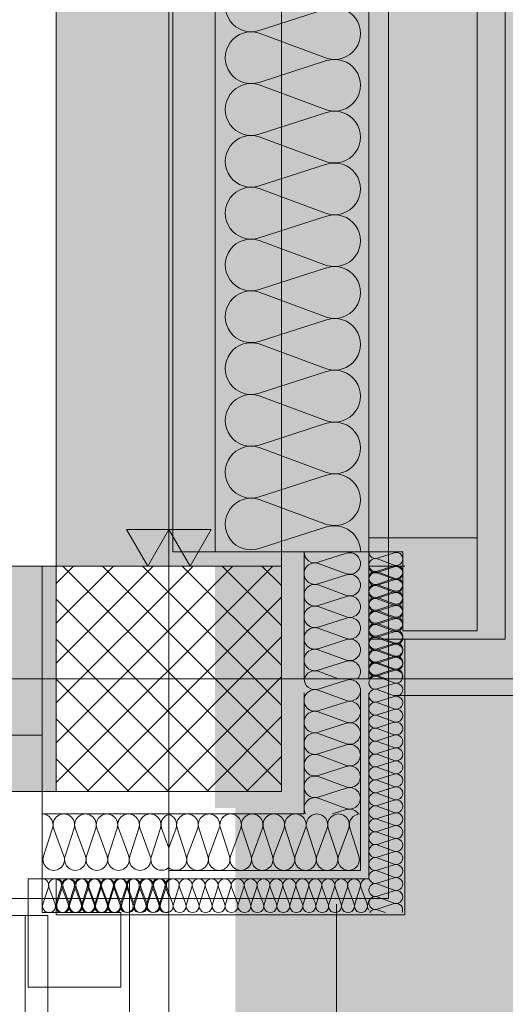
# Model space of a CAD drawing. Extents: x -620 to 300, y 62 to 1112.
# Tile 34 of 53: x 34 to 51, y 373 to 408. Entities that reach past the tile are written whole.
import ezdxf
from ezdxf.lldxf.tags import DXFTag

# ---------------------------------------------------------------- set-up
doc = ezdxf.new("R2010")
doc.units = 0
doc.layers.get('0').update_dxf_attribs({"lineweight": 13})
for name, color, linetype, lineweight, true_color in [('30 -33 Aussenwände- 3 Aussenstützen', 7, 'Continuous', 50, 0x0000dd), ('30 -33 Aussenwände- 7 Fassade_ Elemente', 7, 'Continuous', 9, 0x00aacc), ('30 -35 Decken- 1 Konstruktion-Träger- Stahlbeton', 7, 'grob-A06GA1UR8I', 13, 0x33aa00), ('30 -36 Dächer- 3 Dachbeläge', 7, 'Continuous', 15, 0x9999ff), ('30 -36 Dächer- 4 Dachbekleidungen', 7, 'Continuous', 9, 0xccccff), ('70 -72 Beschriftung- 1 Beschriftung allgemein', 7, 'Continuous', 9, 0xff6633), ('70 -72 Beschriftung- 2 Beschriftung Bauteile', 7, 'Continuous', 9, 0x9999ff), ('iwb_Layout BA_Markierung', 7, 'Continuous', 9, 0xbadcdc), ('iwb_Schraffur_F90_feuerbestaendig', 1, 'Continuous', 13, 0xff0000), ('iwb_Schraffur_Unterzug', 7, 'Continuous', 5, 0xffffcc)]:
    doc.layers.add(name, color=color, linetype=linetype, lineweight=lineweight, true_color=true_color)
doc.layers.add('60- 61 allgemeine Ausstattung- 4 Terrassen', color=7, linetype='Continuous', lineweight=9)
doc.layers.add('70 -71 Achsen- 1 Gebäudeachsen', color=7, linetype='STRICHPUNKT2-A06GA1UQ8I', lineweight=18)
tags = doc.linetypes.add('grob-A06GA1UR8I', pattern=[14, 3, -8, 3]).pattern_tags.tags
tags[8:9] = [DXFTag(74, 4), DXFTag(75, 0), DXFTag(340, '0'), DXFTag(46, 0.0), DXFTag(50, 0.0), DXFTag(44, 0.0), DXFTag(45, 0.0)]
tags[6:7] = [DXFTag(74, 4), DXFTag(75, 0), DXFTag(340, '0'), DXFTag(46, 0.0), DXFTag(50, 0.0), DXFTag(44, 0.0), DXFTag(45, 0.0)]
tags[4:5] = [DXFTag(74, 4), DXFTag(75, 0), DXFTag(340, '0'), DXFTag(46, 0.0), DXFTag(50, 0.0), DXFTag(44, 0.0), DXFTag(45, 0.0)]
tags = doc.linetypes.add('STRICHPUNKT2-A06GA1UQ8I', pattern=[12.7, 6.35, -3.175, 0, -3.175]).pattern_tags.tags
tags[10:11] = [DXFTag(74, 4), DXFTag(75, 0), DXFTag(340, '0'), DXFTag(46, 0.0), DXFTag(50, 0.0), DXFTag(44, 0.0), DXFTag(45, 0.0)]
tags[8:9] = [DXFTag(74, 4), DXFTag(75, 0), DXFTag(340, '0'), DXFTag(46, 0.0), DXFTag(50, 0.0), DXFTag(44, 0.0), DXFTag(45, 0.0)]
tags[6:7] = [DXFTag(74, 4), DXFTag(75, 0), DXFTag(340, '0'), DXFTag(46, 0.0), DXFTag(50, 0.0), DXFTag(44, 0.0), DXFTag(45, 0.0)]
tags[4:5] = [DXFTag(74, 4), DXFTag(75, 0), DXFTag(340, '0'), DXFTag(46, 0.0), DXFTag(50, 0.0), DXFTag(44, 0.0), DXFTag(45, 0.0)]

# ---------------------------------------------------------------- blocks, each defined once
blk = doc.blocks.new('Polygon-A06GA1UK8I')
at = {"color": 0, "linetype": 'ByBlock', "lineweight": -2, "ltscale": 0.13}
blk.add_solid([(41.831, 86.61), (41.664, 1083.814), (76.501, 86.518), (76.501, 1083.814)], dxfattribs=at)
blk = doc.blocks.new('Referenz-A06GA1UT8I')
at = {"layer": '30 -33 Aussenwände- 3 Aussenstützen', "color": 0, "lineweight": -2}
for p, q in [((35.421, 387.837), (36.038, 388.453)), ((35.421, 386.423), (37.452, 388.453)), ((35.421, 385.009), (38.866, 388.453)), ((35.421, 383.595), (40.28, 388.453)), ((35.421, 382.18), (41.695, 388.453)), ((35.421, 380.766), (43.109, 388.453)), ((35.654, 388.453), (43.421, 380.686)), ((37.068, 388.453), (43.421, 382.1)), ((38.483, 388.453), (43.421, 383.514)), ((39.897, 388.453), (43.421, 384.929)), ((41.311, 388.453), (43.421, 386.343)), ((42.725, 388.453), (43.421, 387.757)), ((35.421, 387.272), (42.24, 380.453)), ((36.523, 380.453), (43.421, 387.352)), ((35.421, 385.858), (40.826, 380.453)), ((37.937, 380.453), (43.421, 385.938)), ((39.421, 385.453), (39.421, 383.453)), ((35.421, 384.443), (39.411, 380.453)), ((38.421, 384.453), (40.421, 384.453)), ((39.351, 380.453), (43.421, 384.523)), ((35.421, 383.029), (37.997, 380.453)), ((40.766, 380.453), (43.421, 383.109)), ((35.421, 381.615), (36.583, 380.453)), ((42.18, 380.453), (43.421, 381.695))]:
    blk.add_line(p, q, dxfattribs=at)
at = {"layer": '30 -33 Aussenwände- 3 Aussenstützen', "color": 0, "linetype": 'Continuous', "lineweight": -2, "ltscale": 0.13}
for p, q in [((43.421, 388.453), (35.421, 388.453)), ((35.421, 388.453), (35.421, 380.453)), ((43.421, 380.453), (43.421, 388.453)), ((35.421, 380.453), (43.421, 380.453))]:
    blk.add_line(p, q, dxfattribs=at)
at = {"layer": '30 -33 Aussenwände- 7 Fassade_ Elemente', "color": 0, "linetype": 'Continuous', "lineweight": -2, "ltscale": 0.13}
for p, q in [((47.221, 601.653), (47.221, 376.653)), ((46.521, 549.453), (46.521, 384.453)), ((51.361, 385.853), (51.361, 548.053)), ((39.561, 544.953), (39.561, 388.953)), ((41.061, 388.953), (41.061, 544.953)), ((46.521, 389.453), (46.521, 544.453)), ((50.361, 544.453), (50.361, 389.453)), ((45.021, 408.226), (42.621, 407.454)), ((42.621, 407.364), (45.021, 406.477)), ((45.021, 406.387), (42.621, 405.616)), ((42.621, 405.526), (45.021, 404.639)), ((45.021, 404.549), (42.621, 403.777)), ((42.621, 403.687), (45.021, 402.8)), ((45.021, 402.71), (42.621, 401.939)), ((42.621, 401.849), (45.021, 400.962)), ((45.021, 400.872), (42.621, 400.1)), ((42.621, 400.01), (45.021, 399.123)), ((45.021, 399.033), (42.621, 398.262)), ((42.621, 398.172), (45.021, 397.285)), ((45.021, 397.195), (42.621, 396.423)), ((42.621, 396.333), (45.021, 395.446)), ((45.021, 395.356), (42.621, 394.585)), ((42.621, 394.495), (45.021, 393.608)), ((45.021, 393.518), (42.621, 392.746)), ((42.621, 392.656), (45.021, 391.769)), ((45.021, 391.679), (42.621, 390.908)), ((42.621, 390.818), (45.021, 389.93)), ((45.021, 389.84), (42.621, 389.069)), ((50.361, 389.453), (46.521, 389.453)), ((46.521, 389.453), (46.521, 388.953)), ((50.361, 386.153), (50.361, 389.453)), ((39.561, 388.953), (46.521, 388.953)), ((44.221, 388.953), (41.061, 388.953)), ((44.221, 388.953), (44.221, 384.453)), ((46.521, 388.953), (44.221, 388.953)), ((44.721, 388.584), (45.721, 388.905)), ((46.521, 388.953), (47.721, 388.953)), ((46.521, 384.453), (46.521, 388.953)), ((46.521, 388.953), (46.521, 385.853)), ((46.822, 388.732), (47.422, 388.924)), ((47.721, 388.953), (47.721, 386.153)), ((45.721, 388.177), (44.721, 388.546)), ((47.421, 388.487), (46.822, 388.709)), ((34.921, 388.453), (-121.079, 388.453)), ((32.521, 388.453), (34.921, 388.453)), ((34.921, 377.353), (34.921, 388.453)), ((34.921, 388.453), (34.921, 382.453)), ((46.518, 388.45), (47.798, 388.45)), ((46.818, 388.228), (47.418, 388.421)), ((47.418, 387.984), (46.818, 388.206)), ((46.821, 388.272), (47.421, 388.464)), ((47.421, 388.027), (46.821, 388.249)), ((44.721, 387.818), (45.721, 388.139)), ((46.818, 387.769), (47.418, 387.962)), ((46.821, 387.812), (47.421, 388.005)), ((45.721, 387.411), (44.721, 387.78)), ((47.418, 387.524), (46.818, 387.746)), ((46.818, 387.309), (47.418, 387.502)), ((47.421, 387.568), (46.821, 387.79)), ((46.821, 387.353), (47.421, 387.545)), ((44.721, 387.052), (45.721, 387.373)), ((47.418, 387.065), (46.818, 387.287)), ((47.42, 387.108), (46.821, 387.33)), ((45.721, 386.645), (44.721, 387.014)), ((46.818, 386.849), (47.418, 387.042)), ((47.418, 386.605), (46.818, 386.827)), ((46.82, 386.893), (47.42, 387.085)), ((47.42, 386.648), (46.82, 386.871)), ((44.721, 386.286), (45.721, 386.607)), ((46.818, 386.39), (47.418, 386.583)), ((46.82, 386.433), (47.42, 386.626)), ((45.721, 385.878), (44.721, 386.248)), ((47.418, 386.146), (46.818, 386.367)), ((46.818, 385.93), (47.418, 386.123)), ((47.42, 386.189), (46.82, 386.411)), ((46.82, 385.974), (47.42, 386.166)), ((47.721, 386.153), (50.361, 386.153)), ((44.721, 385.52), (45.721, 385.841)), ((46.521, 385.853), (51.361, 385.853)), ((47.418, 385.686), (46.818, 385.908)), ((47.419, 385.729), (46.819, 385.951)), ((47.801, 385.853), (47.801, 376.073)), ((39.421, 383.453), (39.421, 385.453)), ((45.721, 385.112), (44.721, 385.482)), ((46.818, 385.471), (47.418, 385.663)), ((47.418, 385.226), (46.818, 385.448)), ((46.819, 385.514), (47.419, 385.707)), ((47.419, 385.269), (46.819, 385.492)), ((44.721, 384.754), (45.721, 385.075)), ((46.818, 385.011), (47.418, 385.204)), ((46.819, 385.055), (47.419, 385.247)), ((44.721, 384.716), (45.432, 384.453)), ((47.418, 384.767), (46.818, 384.988)), ((46.818, 384.595), (47.419, 384.787)), ((46.818, 384.551), (47.418, 384.744)), ((47.419, 384.81), (46.819, 385.032)), ((40.421, 384.453), (38.421, 384.453)), ((44.722, 384.084), (45.722, 384.405)), ((46.818, 384.572), (47.14, 384.453)), ((47.418, 384.307), (46.818, 384.529)), ((45.721, 383.676), (44.722, 384.047)), ((46.818, 384.092), (47.418, 384.285)), ((47.418, 383.847), (46.818, 384.069)), ((44.221, 383.953), (44.218, 379.653)), ((46.221, 383.952), (46.217, 377.653)), ((46.521, 383.952), (46.516, 377.353)), ((46.818, 383.632), (47.418, 383.825)), ((44.721, 383.318), (45.721, 383.639)), ((47.418, 383.388), (46.818, 383.61)), ((46.818, 383.172), (47.418, 383.365)), ((45.721, 382.91), (44.721, 383.281)), ((47.418, 382.928), (46.818, 383.15)), ((44.72, 382.552), (45.721, 382.873)), ((46.818, 382.713), (47.418, 382.906)), ((47.418, 382.468), (46.818, 382.69)), ((34.921, 382.453), (32.521, 382.453)), ((34.921, 382.453), (34.921, 376.653)), ((45.72, 382.144), (44.72, 382.515)), ((46.818, 382.253), (47.418, 382.446)), ((44.72, 381.786), (45.72, 382.107)), ((47.418, 382.009), (46.818, 382.231)), ((46.818, 381.794), (47.418, 381.986)), ((45.72, 381.378), (44.72, 381.749)), ((47.418, 381.549), (46.818, 381.771)), ((44.719, 381.02), (45.719, 381.341)), ((46.818, 381.334), (47.418, 381.527)), ((47.418, 381.09), (46.818, 381.311)), ((45.719, 380.612), (44.719, 380.982)), ((46.818, 380.874), (47.418, 381.067)), ((44.719, 380.254), (45.719, 380.575)), ((47.418, 380.63), (46.818, 380.852)), ((46.818, 380.415), (47.418, 380.607)), ((45.718, 379.846), (44.719, 380.216)), ((47.418, 380.17), (46.818, 380.392)), ((45.232, 379.653), (45.718, 379.808)), ((46.818, 379.955), (47.418, 380.148)), ((47.418, 379.711), (46.818, 379.932)), ((34.921, 379.653), (39.421, 379.653)), ((34.921, 377.353), (34.921, 379.653)), ((44.218, 379.653), (39.421, 379.653)), ((46.818, 379.495), (47.418, 379.688)), ((47.418, 379.251), (46.818, 379.473)), ((35.291, 379.153), (34.97, 378.153)), ((35.698, 378.153), (35.329, 379.153)), ((36.057, 379.153), (35.736, 378.153)), ((36.464, 378.153), (36.095, 379.153)), ((36.823, 379.153), (36.502, 378.153)), ((37.23, 378.153), (36.861, 379.153)), ((37.589, 379.153), (37.268, 378.153)), ((37.996, 378.153), (37.627, 379.153)), ((38.355, 379.153), (38.034, 378.153)), ((38.762, 378.153), (38.393, 379.153)), ((39.121, 379.153), (38.8, 378.153)), ((39.159, 379.153), (39.421, 378.443)), ((39.679, 379.153), (39.421, 378.458)), ((39.716, 379.153), (40.038, 378.153)), ((40.075, 378.153), (40.445, 379.153)), ((40.482, 379.153), (40.804, 378.153)), ((40.841, 378.153), (41.211, 379.153)), ((41.248, 379.153), (41.57, 378.153)), ((41.607, 378.153), (41.977, 379.153)), ((42.014, 379.153), (42.336, 378.153)), ((42.373, 378.153), (42.743, 379.153)), ((42.78, 379.153), (43.102, 378.153)), ((43.139, 378.153), (43.509, 379.153)), ((43.546, 379.153), (43.868, 378.153)), ((43.905, 378.153), (44.275, 379.153)), ((44.312, 379.153), (44.634, 378.153)), ((44.671, 378.153), (45.041, 379.153)), ((45.079, 379.153), (45.4, 378.153)), ((45.437, 378.153), (45.807, 379.153)), ((45.845, 379.153), (46.166, 378.153)), ((46.818, 379.036), (47.418, 379.229)), ((47.418, 378.791), (46.818, 379.013)), ((46.818, 378.576), (47.418, 378.769)), ((47.418, 378.332), (46.818, 378.554)), ((46.818, 378.116), (47.418, 378.309)), ((47.418, 377.872), (46.818, 378.094)), ((46.818, 377.657), (47.418, 377.85)), ((46.217, 377.653), (39.421, 377.653)), ((47.418, 377.413), (46.818, 377.634)), ((46.818, 377.197), (47.418, 377.39)), ((34.421, 377.353), (34.921, 377.353)), ((34.421, 373.513), (34.421, 377.353)), ((38.021, 377.353), (34.921, 377.353)), ((39.421, 377.353), (34.921, 377.353)), ((34.921, 377.353), (34.921, 376.153)), ((35.143, 377.053), (34.951, 376.453)), ((35.388, 376.453), (35.166, 377.053)), ((35.603, 377.054), (35.411, 376.453)), ((35.421, 376.073), (35.421, 377.353)), ((35.421, 376.073), (35.421, 377.353)), ((35.643, 377.053), (35.45, 376.453)), ((35.848, 376.454), (35.625, 377.054)), ((35.888, 376.453), (35.666, 377.053)), ((36.063, 377.054), (35.87, 376.454)), ((36.103, 377.053), (35.91, 376.453)), ((36.307, 376.454), (36.085, 377.054)), ((36.347, 376.453), (36.125, 377.053)), ((36.522, 377.054), (36.33, 376.454)), ((36.563, 377.053), (36.37, 376.453)), ((36.767, 376.455), (36.545, 377.054)), ((36.807, 376.453), (36.585, 377.053)), ((36.982, 377.055), (36.789, 376.455)), ((37.022, 377.053), (36.829, 376.453)), ((37.227, 376.455), (37.004, 377.055)), ((37.266, 376.453), (37.045, 377.053)), ((37.441, 377.055), (37.249, 376.455)), ((37.482, 377.053), (37.289, 376.453)), ((37.686, 376.455), (37.464, 377.055)), ((37.726, 376.453), (37.504, 377.053)), ((37.901, 377.055), (37.709, 376.455)), ((37.941, 377.053), (37.749, 376.453)), ((38.146, 376.456), (37.924, 377.055)), ((38.186, 376.453), (37.964, 377.053)), ((38.021, 372.513), (38.021, 377.353)), ((38.361, 377.056), (38.168, 376.456)), ((38.401, 377.053), (38.208, 376.453)), ((38.606, 376.456), (38.383, 377.056)), ((38.645, 376.453), (38.424, 377.053)), ((38.82, 377.056), (38.628, 376.456)), ((38.861, 377.053), (38.668, 376.453)), ((39.065, 376.456), (38.843, 377.056)), ((39.105, 376.453), (38.883, 377.053)), ((39.28, 377.056), (39.088, 376.456)), ((39.32, 377.053), (39.127, 376.453)), ((39.303, 377.056), (39.422, 376.735)), ((39.565, 376.453), (39.343, 377.053)), ((46.516, 377.353), (39.421, 377.353)), ((39.78, 377.053), (39.587, 376.453)), ((40.024, 376.453), (39.802, 377.053)), ((40.24, 377.053), (40.047, 376.453)), ((40.484, 376.453), (40.262, 377.053)), ((40.699, 377.053), (40.506, 376.453)), ((40.944, 376.453), (40.722, 377.053)), ((41.159, 377.053), (40.966, 376.453)), ((41.403, 376.453), (41.181, 377.053)), ((41.618, 377.053), (41.426, 376.453)), ((41.863, 376.453), (41.641, 377.053)), ((42.078, 377.053), (41.885, 376.453)), ((42.322, 376.453), (42.101, 377.053)), ((42.538, 377.053), (42.345, 376.453)), ((42.782, 376.453), (42.56, 377.053)), ((42.997, 377.053), (42.805, 376.453)), ((43.242, 376.453), (43.02, 377.053)), ((43.457, 377.053), (43.264, 376.453)), ((43.701, 376.453), (43.479, 377.053)), ((43.917, 377.053), (43.724, 376.453)), ((44.161, 376.453), (43.939, 377.053)), ((44.376, 377.053), (44.183, 376.453)), ((44.621, 376.453), (44.399, 377.053)), ((44.836, 377.053), (44.643, 376.453)), ((45.08, 376.453), (44.858, 377.053)), ((45.296, 377.053), (45.103, 376.453)), ((45.54, 376.453), (45.318, 377.053)), ((45.755, 377.053), (45.562, 376.453)), ((45.999, 376.453), (45.778, 377.053)), ((46.215, 377.053), (46.022, 376.453)), ((46.459, 376.453), (46.237, 377.053)), ((47.418, 376.953), (46.818, 377.175)), ((46.818, 376.738), (47.418, 376.93)), ((47.418, 376.493), (46.818, 376.715)), ((47.221, 376.653), (-463.379, 376.653)), ((34.921, 376.653), (31.621, 376.653)), ((46.521, 376.578), (46.482, 376.453)), ((46.818, 376.278), (47.418, 376.471)), ((34.921, 376.153), (37.721, 376.153)), ((47.801, 376.073), (35.421, 376.073)), ((37.721, 376.153), (37.721, 373.513)), ((46.818, 376.255), (47.094, 376.153)), ((37.721, 373.513), (34.421, 373.513))]:
    blk.add_line(p, q, dxfattribs=at)
for centre, major_axis, end_param in [((42.34, 408.329), (0.282, 0.874), 3.765224), ((45.303, 407.351), (-0.282, -0.874), 3.764652), ((42.34, 406.49), (0.282, 0.874), 3.765224), ((45.303, 405.513), (-0.282, -0.874), 3.764652), ((42.34, 404.652), (0.282, 0.874), 3.765224), ((45.303, 403.674), (-0.282, -0.874), 3.764652), ((42.34, 402.813), (0.282, 0.874), 3.765224), ((45.303, 401.836), (-0.282, -0.874), 3.764652), ((42.34, 400.975), (0.282, 0.874), 3.765224), ((45.303, 399.997), (-0.282, -0.874), 3.764652), ((42.34, 399.136), (0.282, 0.874), 3.765224), ((45.303, 398.159), (-0.282, -0.874), 3.764652), ((42.34, 397.298), (0.282, 0.874), 3.765224), ((45.303, 396.32), (-0.282, -0.874), 3.764652), ((42.34, 395.459), (0.282, 0.874), 3.765224), ((45.303, 394.482), (-0.282, -0.874), 3.764652), ((42.34, 393.62), (0.282, 0.874), 3.765224), ((45.303, 392.643), (-0.282, -0.874), 3.764652), ((42.34, 391.782), (0.282, 0.874), 3.765224), ((45.303, 390.805), (-0.282, -0.874), 3.764652), ((42.34, 389.943), (0.282, 0.874), 3.765224), ((45.303, 388.966), (0.918, -0.013), 1.896254), ((44.604, 388.948), (-0.383, 0.005), 1.896254), ((45.839, 388.541), (-0.117, -0.364), 3.765224), ((46.751, 388.95), (-0.23, 0.003), 1.896254), ((47.492, 388.705), (-0.071, -0.219), 3.765224), ((44.604, 388.182), (0.117, 0.364), 3.764652), ((46.751, 388.491), (0.071, 0.219), 3.764652), ((46.748, 387.987), (0.07, 0.219), 3.764652), ((46.751, 388.031), (0.071, 0.219), 3.764652), ((46.748, 388.447), (-0.23, 0.003), 1.896254), ((47.489, 388.203), (-0.07, -0.219), 3.765224), ((47.492, 388.246), (-0.071, -0.219), 3.765224), ((45.839, 387.775), (-0.117, -0.364), 3.765224), ((47.489, 387.743), (-0.07, -0.219), 3.765224), ((47.491, 387.786), (-0.071, -0.219), 3.765224), ((44.604, 387.416), (0.117, 0.364), 3.764652), ((46.748, 387.528), (0.07, 0.219), 3.764652), ((46.75, 387.571), (0.071, 0.219), 3.764652), ((47.489, 387.283), (-0.07, -0.219), 3.765224), ((47.491, 387.326), (-0.071, -0.219), 3.765224), ((45.839, 387.009), (-0.117, -0.364), 3.765224), ((46.748, 387.068), (0.07, 0.219), 3.764652), ((46.75, 387.112), (0.071, 0.219), 3.764652), ((44.604, 386.65), (0.117, 0.364), 3.764652), ((44.604, 386.65), (-0.31, 0.225), 1.254884), ((44.604, 386.65), (0.117, 0.364), 1.254884), ((46.748, 386.608), (0.07, 0.219), 3.764652), ((46.75, 386.652), (0.071, 0.219), 3.764652), ((47.489, 386.824), (-0.07, -0.219), 3.765224), ((47.491, 386.867), (-0.071, -0.219), 3.765224), ((45.839, 386.243), (0.31, 0.225), 1.255075), ((45.839, 386.243), (-0.117, -0.364), 3.765224), ((45.839, 386.243), (0.31, -0.225), 1.255075), ((47.489, 386.364), (-0.07, -0.219), 3.765224), ((47.49, 386.407), (-0.071, -0.219), 3.765224), ((44.604, 385.884), (0.117, 0.364), 3.764652), ((44.604, 385.884), (-0.31, 0.225), 1.254884), ((44.604, 386.65), (-0.31, -0.225), 1.254884), ((44.604, 385.884), (0.117, 0.364), 1.254884), ((46.748, 386.149), (0.07, 0.219), 3.764652), ((46.749, 386.192), (0.071, 0.219), 3.764652), ((47.489, 385.904), (-0.07, -0.219), 3.765224), ((47.49, 385.948), (-0.071, -0.219), 3.765224), ((45.839, 386.243), (-0.117, -0.364), 1.255075), ((45.839, 385.477), (-0.117, -0.364), 3.765224), ((45.839, 385.477), (0.31, 0.225), 1.255075), ((46.748, 385.689), (0.07, 0.219), 3.764652), ((46.749, 385.733), (0.071, 0.219), 3.764652), ((46.749, 385.733), (-0.186, 0.135), 1.254884), ((46.749, 385.733), (0.071, 0.219), 1.254884), ((44.604, 385.884), (-0.31, -0.225), 1.254884), ((44.604, 385.118), (0.117, 0.364), 1.254884), ((45.839, 385.477), (0.31, -0.225), 1.255075), ((46.749, 385.273), (0.071, 0.219), 3.764652), ((46.748, 385.23), (0.07, 0.219), 3.764652), ((46.749, 385.273), (-0.186, 0.135), 1.254884), ((46.749, 385.733), (-0.186, -0.135), 1.254884), ((46.749, 385.273), (0.071, 0.219), 1.254884), ((47.489, 385.445), (-0.07, -0.219), 3.765224), ((47.49, 385.488), (0.186, 0.135), 1.255075), ((47.49, 385.488), (-0.071, -0.219), 3.765224), ((47.49, 385.488), (0.186, -0.135), 1.255075), ((44.604, 385.118), (-0.31, 0.225), 1.254884), ((45.839, 385.477), (-0.117, -0.364), 1.255075), ((45.839, 384.711), (0.283, -0.257), 2.619647), ((46.748, 384.814), (0.071, 0.219), 1.254884), ((46.749, 385.273), (-0.186, -0.135), 1.254884), ((47.489, 384.985), (-0.07, -0.219), 3.765224), ((47.49, 385.488), (-0.071, -0.219), 1.255075), ((47.489, 385.028), (0.186, 0.135), 1.255075), ((47.489, 385.028), (-0.071, -0.219), 3.765224), ((47.489, 385.028), (0.186, -0.135), 1.255075), ((44.604, 384.352), (0.117, 0.364), 1.613483), ((44.604, 385.118), (-0.31, -0.225), 1.254884), ((46.748, 384.77), (0.07, 0.219), 3.764652), ((46.748, 384.814), (-0.186, 0.135), 1.254884), ((47.489, 384.526), (-0.07, -0.219), 3.765224), ((47.489, 385.028), (-0.071, -0.219), 1.255075), ((47.489, 384.569), (0.198, -0.116), 2.411197), ((44.605, 384.449), (-0.383, 0.006), 1.896254), ((45.839, 384.04), (-0.118, -0.364), 3.765224), ((46.748, 384.31), (0.07, 0.219), 3.764652), ((46.748, 384.354), (0.071, 0.219), 1.434048), ((46.748, 384.814), (-0.186, -0.135), 1.254884), ((44.604, 383.683), (0.118, 0.364), 3.764652), ((46.748, 383.851), (0.07, 0.219), 3.764652), ((47.489, 384.066), (-0.07, -0.219), 3.765224), ((45.838, 383.274), (-0.118, -0.364), 3.765224), ((47.489, 383.606), (-0.07, -0.219), 3.765224), ((44.603, 382.916), (0.118, 0.364), 3.764652), ((46.748, 383.391), (0.07, 0.219), 3.764652), ((47.489, 383.147), (-0.07, -0.219), 3.765224), ((46.748, 382.931), (0.07, 0.219), 3.764652), ((45.838, 382.508), (-0.118, -0.364), 3.765224), ((46.748, 382.472), (0.07, 0.219), 3.764652), ((47.489, 382.687), (-0.07, -0.219), 3.765224), ((44.603, 382.15), (0.118, 0.364), 3.764652), ((44.603, 382.15), (-0.31, 0.225), 1.254884), ((44.603, 382.15), (0.118, 0.364), 1.254884), ((46.748, 382.012), (0.07, 0.219), 3.764652), ((47.489, 382.227), (-0.07, -0.219), 3.765224), ((44.603, 382.15), (-0.31, -0.224), 1.254884), ((45.837, 381.742), (0.31, 0.224), 1.255075), ((45.837, 381.742), (-0.118, -0.364), 3.765224), ((45.837, 381.742), (0.31, -0.225), 1.255075), ((47.489, 381.768), (-0.07, -0.219), 3.765224), ((44.602, 381.384), (0.118, 0.364), 3.764652), ((44.602, 381.384), (-0.31, 0.225), 1.254884), ((44.602, 381.384), (0.118, 0.364), 1.254884), ((46.748, 381.552), (0.07, 0.219), 3.764652), ((47.489, 381.308), (-0.07, -0.219), 3.765224), ((45.837, 380.976), (0.31, 0.224), 1.255075), ((45.837, 380.976), (-0.118, -0.364), 3.765224), ((45.837, 381.742), (-0.118, -0.364), 1.255075), ((46.748, 381.093), (0.07, 0.219), 3.764652), ((44.602, 381.384), (-0.31, -0.224), 1.254884), ((44.602, 380.618), (0.118, 0.364), 1.254884), ((45.837, 380.976), (0.31, -0.225), 1.255075), ((46.748, 380.633), (0.07, 0.219), 3.764652), ((47.489, 380.849), (-0.07, -0.219), 3.765224), ((44.602, 380.618), (-0.31, 0.225), 1.254884), ((45.837, 380.976), (-0.118, -0.364), 1.255075), ((45.836, 380.21), (0.31, 0.224), 1.255075), ((47.489, 380.389), (-0.07, -0.219), 3.765224), ((44.601, 379.852), (0.118, 0.364), 2.429518), ((44.602, 380.618), (-0.31, -0.224), 1.254884), ((45.836, 380.21), (0.31, -0.225), 1.255075), ((46.748, 380.174), (0.07, 0.219), 3.764652), ((47.489, 379.929), (-0.07, -0.219), 3.765224), ((45.836, 380.21), (-0.118, -0.364), 1.255075), ((45.835, 379.444), (0.321, 0.208), 1.307885), ((46.748, 379.714), (0.07, 0.219), 3.764652), ((34.927, 379.271), (0.364, -0.117), 1.896254), ((35.693, 379.271), (0.364, -0.117), 3.764652), ((36.459, 379.271), (0.364, -0.117), 3.764652), ((37.225, 379.271), (0.364, -0.117), 3.764652), ((37.225, 379.271), (-0.225, 0.31), 1.254884), ((37.225, 379.271), (0.225, 0.31), 1.254884), ((37.225, 379.271), (0.364, -0.117), 1.254884), ((37.991, 379.271), (0.364, -0.117), 3.764652), ((37.991, 379.271), (-0.225, 0.31), 1.254884), ((37.991, 379.271), (0.225, 0.31), 1.254884), ((37.991, 379.271), (0.364, -0.117), 1.254884), ((38.757, 379.271), (-0.225, 0.31), 1.254884), ((38.757, 379.271), (0.225, 0.31), 1.254884), ((38.757, 379.271), (0.364, -0.117), 1.254884), ((39.523, 379.271), (-0.102, 0.369), 1.613483), ((39.314, 379.271), (0.364, -0.117), 1.598679), ((40.08, 379.271), (-0.225, 0.31), 1.254884), ((40.08, 379.271), (0.225, 0.31), 1.254884), ((40.08, 379.271), (0.364, -0.117), 1.254884), ((40.846, 379.271), (0.364, -0.117), 3.764652), ((40.846, 379.271), (-0.225, 0.31), 1.254884), ((40.846, 379.271), (0.225, 0.31), 1.254884), ((40.846, 379.271), (0.364, -0.117), 1.254884), ((41.613, 379.271), (0.364, -0.117), 3.764652), ((41.613, 379.271), (-0.225, 0.31), 1.254884), ((41.613, 379.271), (0.225, 0.31), 1.254884), ((41.613, 379.271), (0.364, -0.117), 1.254884), ((42.379, 379.271), (0.364, -0.117), 3.764652), ((43.145, 379.271), (0.364, -0.117), 3.764652), ((43.911, 379.271), (0.364, -0.117), 3.764652), ((44.677, 379.271), (0.364, -0.117), 3.764652), ((45.443, 379.271), (0.364, -0.117), 3.764652), ((46.209, 379.271), (0.005, 0.383), 1.896254), ((46.748, 379.254), (0.07, 0.219), 3.764652), ((47.489, 379.47), (-0.07, -0.219), 3.765224), ((47.489, 379.01), (-0.07, -0.219), 3.765224), ((46.748, 378.795), (0.07, 0.219), 3.764652), ((47.489, 378.55), (-0.07, -0.219), 3.765224), ((46.748, 378.335), (0.07, 0.219), 3.764652), ((35.334, 378.036), (-0.364, 0.117), 3.765224), ((36.1, 378.036), (-0.364, 0.117), 3.765224), ((36.866, 378.036), (-0.364, 0.117), 3.765224), ((37.632, 378.036), (-0.364, 0.117), 1.255075), ((37.632, 378.036), (-0.364, 0.117), 3.765224), ((37.632, 378.036), (0.225, -0.31), 1.255075), ((38.398, 378.036), (-0.364, 0.117), 3.765224), ((38.398, 378.036), (-0.364, 0.117), 1.255075), ((38.398, 378.036), (0.225, -0.31), 1.255075), ((39.164, 378.036), (-0.364, 0.117), 2.619647), ((39.673, 378.036), (-0.252, -0.288), 2.600578), ((40.439, 378.036), (-0.364, 0.117), 1.255075), ((40.439, 378.036), (-0.364, 0.117), 3.765224), ((40.439, 378.036), (0.225, -0.31), 1.255075), ((41.205, 378.036), (-0.364, 0.117), 3.765224), ((41.205, 378.036), (-0.364, 0.117), 1.255075), ((41.205, 378.036), (0.225, -0.31), 1.255075), ((41.971, 378.036), (-0.364, 0.117), 3.765224), ((42.737, 378.036), (-0.364, 0.117), 3.765224), ((43.504, 378.036), (-0.364, 0.117), 3.765224), ((44.27, 378.036), (-0.364, 0.117), 3.765224), ((45.036, 378.036), (-0.364, 0.117), 3.765224), ((45.802, 378.036), (-0.364, 0.117), 3.765224), ((46.748, 377.875), (0.07, 0.219), 3.764652), ((47.489, 378.091), (-0.07, -0.219), 3.765224), ((37.632, 378.036), (-0.225, -0.31), 1.255075), ((38.398, 378.036), (-0.225, -0.31), 1.255075), ((40.439, 378.036), (-0.225, -0.31), 1.255075), ((41.205, 378.036), (-0.225, -0.31), 1.255075), ((47.489, 377.631), (-0.07, -0.219), 3.765224), ((35.384, 377.124), (0.219, -0.07), 3.764652), ((35.844, 377.124), (0.219, -0.07), 3.764652), ((35.884, 377.124), (0.219, -0.07), 3.764652), ((36.304, 377.125), (0.219, -0.07), 3.764652), ((36.344, 377.124), (0.219, -0.07), 3.764652), ((36.763, 377.125), (0.219, -0.07), 3.764652), ((36.804, 377.124), (0.219, -0.07), 3.764652), ((37.223, 377.125), (0.219, -0.07), 3.764652), ((37.263, 377.124), (0.219, -0.07), 3.764652), ((37.682, 377.126), (0.219, -0.07), 3.764652), ((37.723, 377.124), (0.219, -0.07), 3.764652), ((38.142, 377.126), (0.219, -0.07), 3.764652), ((38.182, 377.124), (0.219, -0.07), 3.764652), ((38.142, 377.126), (0.135, 0.186), 1.254884), ((38.602, 377.126), (0.219, -0.07), 3.764652), ((38.642, 377.124), (0.219, -0.07), 3.764652), ((38.602, 377.126), (0.135, 0.186), 1.254884), ((39.102, 377.124), (0.219, -0.07), 3.764652), ((39.061, 377.127), (0.135, 0.186), 1.254884), ((39.561, 377.124), (0.219, -0.07), 3.764652), ((40.021, 377.124), (0.219, -0.07), 3.764652), ((40.481, 377.124), (0.219, -0.07), 3.764652), ((40.94, 377.124), (0.219, -0.07), 3.764652), ((41.4, 377.124), (0.219, -0.07), 3.764652), ((41.86, 377.124), (0.219, -0.07), 3.764652), ((42.319, 377.124), (0.219, -0.07), 3.764652), ((42.779, 377.124), (0.219, -0.07), 3.764652), ((43.238, 377.124), (0.219, -0.07), 3.764652), ((43.698, 377.124), (0.219, -0.07), 3.764652), ((44.158, 377.124), (0.219, -0.07), 3.764652), ((44.617, 377.124), (0.219, -0.07), 3.764652), ((45.077, 377.124), (0.219, -0.07), 3.764652), ((45.077, 377.124), (0.135, 0.186), 1.254884), ((45.537, 377.124), (0.219, -0.07), 3.764652), ((45.537, 377.124), (0.135, 0.186), 1.254884), ((45.996, 377.124), (0.135, 0.186), 1.254884), ((46.456, 377.124), (0.066, 0.22), 2.172087), ((46.748, 377.416), (0.07, 0.219), 3.764652), ((46.748, 377.416), (-0.186, 0.135), 1.254884), ((46.748, 377.416), (0.07, 0.219), 1.254884), ((47.489, 377.171), (0.186, 0.135), 1.255075), ((47.489, 377.171), (-0.07, -0.219), 3.765224), ((34.925, 377.123), (0.219, -0.07), 1.896254), ((35.425, 377.124), (0.219, -0.07), 1.896254), ((38.142, 377.126), (-0.135, 0.186), 1.254884), ((38.142, 377.126), (0.219, -0.07), 1.254884), ((38.602, 377.126), (-0.135, 0.186), 1.254884), ((38.602, 377.126), (0.219, -0.07), 1.254884), ((39.061, 377.127), (-0.135, 0.186), 1.254884), ((39.061, 377.127), (0.219, -0.07), 1.254884), ((39.521, 377.127), (-0.1, 0.207), 1.434048), ((45.077, 377.124), (-0.135, 0.186), 1.254884), ((45.077, 377.124), (0.219, -0.07), 1.254884), ((45.537, 377.124), (-0.135, 0.186), 1.254884), ((45.537, 377.124), (0.219, -0.07), 1.254884), ((45.996, 377.124), (-0.135, 0.186), 1.254884), ((45.996, 377.124), (0.219, -0.07), 1.254884), ((46.748, 376.956), (0.07, 0.219), 3.764652), ((46.748, 376.956), (-0.186, 0.135), 1.254884), ((46.748, 377.416), (-0.186, -0.135), 1.254884), ((46.748, 376.956), (0.07, 0.219), 1.254884), ((47.489, 377.171), (-0.07, -0.219), 1.255075), ((47.489, 377.171), (0.186, -0.135), 1.255075), ((46.748, 376.956), (-0.186, -0.135), 1.254884), ((46.748, 376.496), (0.07, 0.219), 1.254884), ((47.489, 376.712), (0.186, 0.135), 1.255075), ((47.489, 376.712), (-0.07, -0.219), 3.765224), ((47.489, 376.712), (0.186, -0.135), 1.255075), ((35.17, 376.383), (-0.219, 0.07), 3.765224), ((35.629, 376.383), (-0.219, 0.07), 3.765224), ((35.669, 376.383), (-0.219, 0.07), 3.765224), ((36.089, 376.384), (-0.219, 0.07), 3.765224), ((36.129, 376.383), (-0.219, 0.07), 3.765224), ((36.548, 376.384), (-0.219, 0.07), 3.765224), ((36.588, 376.383), (-0.219, 0.07), 3.765224), ((37.008, 376.384), (-0.219, 0.07), 3.765224), ((37.048, 376.383), (-0.219, 0.07), 3.765224), ((37.468, 376.385), (-0.219, 0.07), 3.765224), ((37.508, 376.383), (-0.219, 0.07), 3.765224), ((37.927, 376.385), (-0.219, 0.07), 3.765224), ((37.967, 376.383), (-0.219, 0.07), 3.765224), ((38.387, 376.385), (-0.219, 0.07), 3.765224), ((38.387, 376.385), (-0.219, 0.07), 1.255075), ((38.427, 376.383), (-0.219, 0.07), 3.765224), ((38.387, 376.385), (0.135, -0.186), 1.255075), ((38.847, 376.386), (-0.219, 0.07), 3.765224), ((38.847, 376.386), (-0.219, 0.07), 1.255075), ((38.886, 376.383), (-0.219, 0.07), 3.765224), ((38.847, 376.386), (0.135, -0.186), 1.255075), ((39.306, 376.386), (-0.219, 0.07), 2.411197), ((39.346, 376.383), (-0.219, 0.07), 3.765224), ((39.806, 376.383), (-0.219, 0.07), 3.765224), ((40.265, 376.383), (-0.219, 0.07), 3.765224), ((40.725, 376.383), (-0.219, 0.07), 3.765224), ((41.185, 376.383), (-0.219, 0.07), 3.765224), ((41.644, 376.383), (-0.219, 0.07), 3.765224), ((42.104, 376.383), (-0.219, 0.07), 3.765224), ((42.563, 376.383), (-0.219, 0.07), 3.765224), ((43.023, 376.383), (-0.219, 0.07), 3.765224), ((43.483, 376.383), (-0.219, 0.07), 3.765224), ((43.942, 376.383), (-0.219, 0.07), 3.765224), ((44.402, 376.383), (-0.219, 0.07), 3.765224), ((44.862, 376.383), (-0.219, 0.07), 3.765224), ((45.321, 376.383), (-0.219, 0.07), 3.765224), ((45.321, 376.383), (-0.219, 0.07), 1.255075), ((45.321, 376.383), (0.135, -0.186), 1.255075), ((45.781, 376.383), (-0.219, 0.07), 3.765224), ((45.781, 376.383), (-0.219, 0.07), 1.255075), ((45.781, 376.383), (0.135, -0.186), 1.255075), ((46.241, 376.383), (-0.219, 0.07), 1.255075), ((46.241, 376.383), (0.135, -0.186), 1.255075), ((46.7, 376.383), (-0.219, 0.07), 0.990893), ((46.748, 376.496), (-0.186, 0.135), 1.254884), ((46.748, 376.496), (-0.186, -0.135), 1.254884), ((47.489, 376.712), (-0.07, -0.219), 1.255075), ((47.489, 376.252), (0.207, -0.099), 2.32715), ((38.387, 376.385), (-0.135, -0.186), 1.255075), ((38.847, 376.386), (-0.135, -0.186), 1.255075), ((45.321, 376.383), (-0.135, -0.186), 1.255075), ((45.781, 376.383), (-0.135, -0.186), 1.255075), ((46.241, 376.383), (-0.135, -0.186), 1.255075), ((46.748, 376.037), (0.07, 0.219), 1.349822)]:
    blk.add_ellipse(centre, major_axis=major_axis, ratio=1, start_param=0, end_param=end_param, dxfattribs=at)
at = {"layer": '30 -35 Decken- 1 Konstruktion-Träger- Stahlbeton', "color": 0, "lineweight": -2}
for p, q in [((35.421, 388.453), (35.421, 605.453)), ((43.421, 388.453), (43.421, 605.453)), ((-451.579, 388.453), (35.421, 388.453)), ((-451.579, 380.453), (35.421, 380.453))]:
    blk.add_line(p, q, dxfattribs=at)
at = {"layer": '30 -35 Decken- 1 Konstruktion-Träger- Stahlbeton', "color": 0, "linetype": 'Continuous', "lineweight": -2, "ltscale": 0.13}
for q in [(43.421, 388.453), (35.421, 380.453)]:
    blk.add_line((35.421, 388.453), q, dxfattribs=at)
at = {"layer": '30 -36 Dächer- 3 Dachbeläge', "color": 0, "linetype": 'Continuous', "lineweight": -2, "ltscale": 0.13}
for p, q in [((34.321, 376.053), (31.021, 376.053)), ((34.321, 261.253), (34.321, 376.053))]:
    blk.add_line(p, q, dxfattribs=at)
at = {"layer": '30 -36 Dächer- 4 Dachbekleidungen', "color": 0, "linetype": 'Continuous', "lineweight": -2, "ltscale": 0.13}
for p, q in [((35.121, 376.053), (34.321, 376.053)), ((34.321, 376.053), (34.321, 261.253)), ((35.121, 260.453), (35.121, 376.053))]:
    blk.add_line(p, q, dxfattribs=at)
at = {"layer": '60- 61 allgemeine Ausstattung- 4 Terrassen', "color": 0, "lineweight": -2}
for p, q in [((47.421, 383.853), (62.021, 383.853)), ((45.371, 214.053), (45.371, 376.453))]:
    blk.add_line(p, q, dxfattribs=at)
at = {"layer": '70 -71 Achsen- 1 Gebäudeachsen', "color": 0, "linetype": 'STRICHPUNKT2-A06GA1UQ8I', "lineweight": -2, "ltscale": 0.13}
for p, q in [((39.421, 1084.393), (39.421, 84.953)), ((-538.631, 384.453), (76.308, 384.453))]:
    blk.add_line(p, q, dxfattribs=at)
at = {"layer": '70 -72 Beschriftung- 1 Beschriftung allgemein', "color": 0, "linetype": 'Continuous', "lineweight": -2, "ltscale": 0.13}
for p, q in [((43.421, 384.453), (43.421, 380.453)), ((43.421, 380.453), (35.421, 380.453))]:
    blk.add_line(p, q, dxfattribs=at)
at = {"layer": '70 -72 Beschriftung- 2 Beschriftung Bauteile', "color": 0, "lineweight": -2}
for p, q in [((38.671, 388.453), (37.921, 389.752)), ((37.921, 389.752), (39.421, 389.752)), ((39.421, 389.752), (38.671, 388.453)), ((40.171, 388.453), (39.421, 389.752)), ((39.421, 389.752), (40.921, 389.752)), ((40.921, 389.752), (40.171, 388.453))]:
    blk.add_line(p, q, dxfattribs=at)
for points in [[(38.671, 388.453), (37.921, 389.752), (38.671, 389.752)], [(38.671, 388.453), (38.671, 389.752), (39.421, 389.752)], [(40.171, 388.453), (39.421, 389.752), (40.171, 389.752)], [(40.171, 388.453), (40.171, 389.752), (40.921, 389.752)]]:
    blk.add_solid(points, dxfattribs=at)
blk = doc.blocks.new('Referenz-A06GA1UV8I')
at = {"layer": 'iwb_Schraffur_F90_feuerbestaendig', "linetype": 'Continuous', "ltscale": 0.13}
blk.add_solid([(41.061, 556.353), (46.521, 556.353), (41.061, 379.87), (46.521, 379.87)], dxfattribs=at)
at = {"layer": 'iwb_Schraffur_Unterzug', "linetype": 'Continuous', "ltscale": 0.13}
for points in [[(35.421, 388.453), (35.421, 605.453), (43.421, 388.453), (43.421, 605.453)], [(-451.579, 388.453), (35.421, 388.453), (-451.579, 380.453), (35.421, 380.453)]]:
    blk.add_solid(points, dxfattribs=at)

msp = doc.modelspace()

# ---------------------------------------------------------------- block references
at = {"color": 8, "lineweight": 13, "ltscale": 0.13, "true_color": 0x808080}
msp.add_blockref('Referenz-A06GA1UT8I', (0, 0), dxfattribs=at)
at = {"color": 8, "lineweight": 25, "ltscale": 0.25, "true_color": 0x808080}
msp.add_blockref('Referenz-A06GA1UV8I', (0, 0), dxfattribs=at)
at = {"layer": 'iwb_Layout BA_Markierung', "ltscale": 0.13}
msp.add_blockref('Polygon-A06GA1UK8I', (0, 0), dxfattribs=at)

doc.saveas('drawing.dxf')
